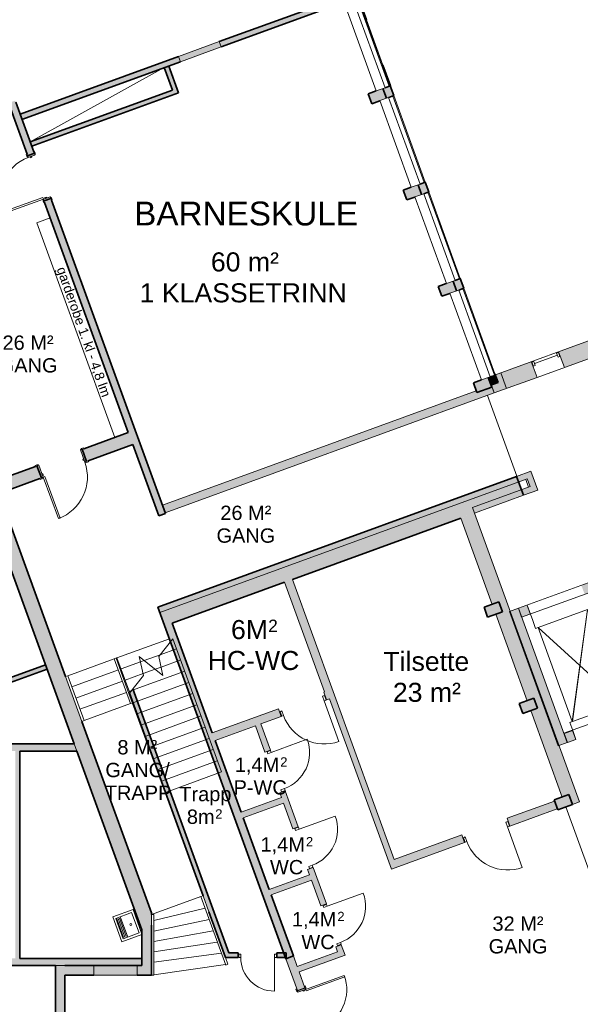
# Model space of a CAD drawing. Header units: millimetres. Extents: x -22273 to 76848, y -40640 to 35706.
# Tile 14 of 21: x 22301 to 34066, y 3287 to 23942. Entities that reach past the tile are written whole.
import ezdxf

# ---------------------------------------------------------------- set-up
doc = ezdxf.new("R2010")
doc.units = ezdxf.units.MM
for name, color, linetype, lineweight in [('A-DETL', 90, 'Continuous', 9), ('A-DETL-THIN', 151, 'Continuous', 9), ('A-DOOR', 31, 'Continuous', 9), ('A-DOOR-FRAM', 31, 'Continuous', 9), ('A-FLOR', 192, 'Continuous', 9), ('A-FLOR-HRAL', 11, 'Continuous', 9), ('A-FLOR-HRAL-MBND', 5, 'Continuous', 9), ('A-GENM', 13, 'Continuous', 9), ('A-GLAZ', 151, 'Continuous', 9), ('A-WALL', 113, 'Continuous', 9), ('A-WALL-PATT', 111, 'Continuous', 9), ('G-ANNO-TEXT', 231, 'Continuous', 9), ('I-WALL', 2, 'Continuous', 9), ('P-SANR-FIXT', 6, 'Continuous', 9), ('S-COLS', 52, 'Continuous', 9), ('S-STRS', 31, 'Continuous', 9), ('S-STRS-MBND', 31, 'Continuous', 9)]:
    doc.layers.add(name, color=color, linetype=linetype, lineweight=lineweight)
doc.styles.add('Arial', font='arial.ttf', dxfattribs={"height": 400})
doc.styles.add('Arial_1', font='arial.ttf', dxfattribs={"height": 500})
doc.styles.add('Arial_2', font='arial.ttf', dxfattribs={"height": 259.956356})
doc.styles.add('Arial_3', font='arial.ttf', dxfattribs={"height": 300})
doc.styles.add('Arial_4', font='arial.ttf', dxfattribs={"height": 194.967267})
doc.styles.add('Arial_5', font='arial.ttf', dxfattribs={"height": 200})

# ---------------------------------------------------------------- blocks, each defined once
blk = doc.blocks.new('Innerdør Slett _Diplomat_ - 8x21-505351-1_0 første etg_hele_anlegget_m_funksjoner_m_rom')
at = {"layer": 'A-DOOR', "color": 55}
for p, q in [((-300, 756), (-300, 50)), ((-342, 50), (-342, -17)), ((-300, 50), (-342, 50)), ((-300, 50), (-300, -17)), ((406, -17), (406, 50)), ((448, 50), (406, 50)), ((448, -17), (448, 50)), ((-342, -17), (-300, -17)), ((406, -17), (448, -17))]:
    blk.add_line(p, q, dxfattribs=at)
blk.add_arc((-300, 50), 706, 360, 90, dxfattribs=at)
blk = doc.blocks.new('Railing - Railing-407977-1_0 første etg_hele_anlegget_m_funksjoner_m_rom')
at = {"layer": 'A-FLOR-HRAL', "color": 55}
for p, q in [((26102, 5547), (26149, 5564)), ((26625, 4110), (26102, 5547)), ((26273, 5225), (26149, 5564)), ((26672, 4128), (26621, 4269)), ((26672, 4128), (26625, 4110))]:
    blk.add_line(p, q, dxfattribs=at)
blk = doc.blocks.new('Railing - Railing-407981-1_0 første etg_hele_anlegget_m_funksjoner_m_rom')
at = {"layer": 'A-FLOR-HRAL', "color": 55}
for p, q in [((25067, 5170), (25118, 5170)), ((25067, 4948), (25067, 5170)), ((25118, 3900), (25118, 5170)), ((25118, 3900), (25067, 3900))]:
    blk.add_line(p, q, dxfattribs=at)
blk = doc.blocks.new('Railing - Railing-408374-1_0 første etg_hele_anlegget_m_funksjoner_m_rom')
at = {"layer": 'A-FLOR-HRAL', "color": 55}
for p, q in [((24286, 10535), (24334, 10552)), ((24628, 9595), (24286, 10535)), ((24676, 9613), (24603, 9812)), ((24676, 9613), (24628, 9595))]:
    blk.add_line(p, q, dxfattribs=at)
blk = doc.blocks.new('Railing - Railing-408378-1_0 første etg_hele_anlegget_m_funksjoner_m_rom')
at = {"layer": 'A-FLOR-HRAL', "color": 55}
for p, q in [((23263, 10162), (23310, 10180)), ((23605, 9223), (23263, 10162)), ((23653, 9240), (23310, 10180)), ((23653, 9240), (23605, 9223))]:
    blk.add_line(p, q, dxfattribs=at)
blk = doc.blocks.new('Railing - Railing-409155-1_0 første etg_hele_anlegget_m_funksjoner_m_rom')
at = {"layer": 'A-FLOR-HRAL', "color": 55}
for p, q in [((24325, 10549), (24343, 10556)), ((24325, 10549), (24595, 9809)), ((24343, 10556), (24611, 9821)), ((24595, 9809), (24603, 9812)), ((24595, 9809), (24603, 9812)), ((24595, 9809), (24603, 9812)), ((24595, 9809), (24603, 9812)), ((24603, 9812), (24611, 9821)), ((24603, 9812), (24611, 9821)), ((24603, 9812), (24611, 9821)), ((24603, 9812), (24611, 9821))]:
    blk.add_line(p, q, dxfattribs=at)
at = {"layer": 'A-FLOR-HRAL-MBND', "color": 55}
for p, q in [((24595, 9809), (25352, 7730)), ((24595, 9809), (25352, 7730)), ((24595, 9809), (25352, 7730)), ((24595, 9809), (25352, 7730)), ((24611, 9821), (25369, 7737)), ((24611, 9821), (25369, 7737)), ((24611, 9821), (25369, 7737)), ((24611, 9821), (25369, 7737)), ((25369, 7737), (25352, 7730)), ((25369, 7737), (25352, 7730)), ((25369, 7737), (25352, 7730)), ((25369, 7737), (25352, 7730))]:
    blk.add_line(p, q, dxfattribs=at)
blk = doc.blocks.new('Vindu 2 felt med åpning side - 193x212-V3-1_0 første etg_hele_anlegget_m_funksjoner_m_rom')
at = {"layer": 'A-GLAZ', "color": 55}
for p, q in [((-1009, 23), (925, 23)), ((-1009, -175), (-1009, 23)), ((-1007, 115), (923, 115)), ((-1007, 23), (-1007, 115)), ((923, 115), (923, 23)), ((925, 23), (925, -175)), ((925, -175), (-1009, -175))]:
    blk.add_line(p, q, dxfattribs=at)
blk = doc.blocks.new('M_Concrete-Rectangular-Column - 220x330-535287-1_0 første etg_hele_anlegget_m_funksjoner_m_rom')
at = {"layer": 'S-COLS'}
blk.add_hatch(color=9, dxfattribs=at).paths.add_polyline_path([(110, -165), (110, 165), (-110, 165), (-110, -165)])
at = {"layer": 'S-COLS', "color": 8, "lineweight": 35}
for p, q in [((110, 165), (-110, 165)), ((-110, 165), (-110, -165)), ((110, -165), (110, 165)), ((-110, -165), (110, -165))]:
    blk.add_line(p, q, dxfattribs=at)
blk = doc.blocks.new('M_Concrete-Rectangular-Column - 220x330-537413-1_0 første etg_hele_anlegget_m_funksjoner_m_rom')
at = {"layer": 'S-COLS'}
blk.add_hatch(color=9, dxfattribs=at).paths.add_polyline_path([(110, -165), (110, 165), (-108, 165), (-110, -165), (75, -165)])
at = {"layer": 'S-COLS', "color": 8, "lineweight": 35}
for p, q in [((-110, 15), (-110, -165)), ((110, 165), (-108, 165)), ((110, -165), (110, 165)), ((-110, -165), (110, -165))]:
    blk.add_line(p, q, dxfattribs=at)
blk = doc.blocks.new('M_Concrete-Rectangular-Column - 220x330-V19-1_0 første etg_hele_anlegget_m_funksjoner_m_rom')
at = {"layer": 'S-COLS'}
blk.add_hatch(color=9, dxfattribs=at).paths.add_polyline_path([(110, -165), (108, 165), (-108, 165), (-110, -165)])
at = {"layer": 'S-COLS', "color": 8, "lineweight": 35}
for p, q in [((-110, 15), (-110, -165)), ((108, 165), (-108, 165)), ((110, -165), (110, 15)), ((-110, -165), (110, -165))]:
    blk.add_line(p, q, dxfattribs=at)
blk = doc.blocks.new('Sanitærutstyr Skyllekar - Middels-571075-1_0 første etg_hele_anlegget_m_funksjoner_m_rom')
at = {"layer": 'P-SANR-FIXT', "color": 55}
for p, q in [((-183, 436), (-183, -15)), ((372, 436), (-183, 436)), ((372, -19), (372, 436)), ((-133, 386), (322, 386)), ((-133, 31), (-133, 386)), ((-133, 285), (322, 285)), ((302, 368), (-113, 368)), ((302, 340), (-113, 340)), ((302, 312), (-113, 312)), ((-113, 285), (302, 285)), ((322, 386), (322, 31)), ((322, 31), (-133, 31)), ((-175, -19), (372, -19))]:
    blk.add_line(p, q, dxfattribs=at)
blk.add_circle((94, 133), 20, dxfattribs=at)
blk = doc.blocks.new('Elevator-Center - 1_1 x 2_1 båreheis-1585058-1_0 første etg_hele_anlegget_m_funksjoner_m_rom')
at = {"layer": 'A-GENM', "color": 7}
for p, q in [((-705, -278), (-705, -100)), ((507, -278), (507, -100)), ((-649, -278), (-705, -278)), ((-649, -2378), (-649, -278)), ((-649, -278), (451, -2378)), ((-649, -2378), (451, -278)), ((451, -278), (451, -2378)), ((451, -278), (507, -278)), ((451, -2378), (-649, -2378))]:
    blk.add_line(p, q, dxfattribs=at)
blk = doc.blocks.new('Vindu 2 felt med åpning side - 193x212-V38-1_0 første etg_hele_anlegget_m_funksjoner_m_rom')
at = {"layer": 'A-GLAZ', "color": 7}
for p, q in [((-1009, 23), (925, 23)), ((-1009, -175), (-1009, 23)), ((-1007, 115), (923, 115)), ((-1007, 23), (-1007, 115)), ((923, 115), (923, 23)), ((925, 23), (925, -175)), ((925, -175), (-1009, -175))]:
    blk.add_line(p, q, dxfattribs=at)
blk = doc.blocks.new('M_Door_ID_Sgl_3 - 1010 x 2110mm-1774908-1_0 første etg_hele_anlegget_m_funksjoner_m_rom')
at = {"layer": 'A-DOOR'}
h = blk.add_hatch(color=7, dxfattribs=at)
h.paths.add_polyline_path([(540, 155), (500, 155), (474, 141), (470, 135), (540, 135), (540, 140)])
h.paths.add_polyline_path([(-500, 155), (-540, 155), (-540, 135), (-470, 135), (-474, 141), (-491, 150)])
h = blk.add_hatch(color=7, dxfattribs=at)
h.paths.add_polyline_path([(540, -135), (470, -135), (474, -141), (500, -155), (540, -155)])
h.paths.add_polyline_path([(-470, -135), (-540, -135), (-540, -155), (-500, -155), (-474, -141)])
at = {"layer": 'A-DOOR-FRAM'}
h = blk.add_hatch(color=7, dxfattribs=at)
h.paths.add_polyline_path([(497, 135), (465, 135), (465, -135), (497, -135), (497, 123)])
h.paths.add_polyline_path([(-465, 135), (-497, 135), (-497, -135), (-465, -135), (-465, 103)])
h = blk.add_hatch(color=7, dxfattribs=at)
h.paths.add_polyline_path([(465, 95), (446, 95), (446, 63), (465, 63)])
h.paths.add_polyline_path([(-446, 95), (-465, 95), (-465, 63), (-446, 63), (-446, 88)])
at = {"layer": 'A-DOOR', "color": 7}
for p, q in [((425, 1061), (425, 135)), ((463, 1061), (425, 1061)), ((425, 1061), (463, 1061)), ((425, 135), (425, 1061)), ((463, 135), (463, 1061)), ((463, 1061), (463, 135)), ((-500, 155), (-540, 155)), ((-540, 155), (-540, 135)), ((-540, 135), (-470, 135)), ((-474, 141), (-500, 155)), ((425, 135), (463, 135)), ((463, 135), (425, 135)), ((470, 135), (540, 135)), ((500, 155), (474, 141)), ((540, 155), (500, 155)), ((540, 135), (540, 155)), ((-540, -135), (-540, -155)), ((-470, -135), (-540, -135)), ((-540, -155), (-500, -155)), ((-500, -155), (-474, -141)), ((540, -135), (470, -135)), ((474, -141), (500, -155)), ((500, -155), (540, -155)), ((540, -155), (540, -135))]:
    blk.add_line(p, q, dxfattribs=at)
for centre, radius, start, end in [((463, 135), 926, 90, 180), ((-478, 134), 8.06, 7.125, 60.2551), ((-478, 134), 8.06, 7.125, 60.2551), ((478, 134), 8.06, 119.7449, 172.875), ((478, 134), 8.06, 119.7449, 172.875), ((-478, -134), 8.06, 299.7449, 352.875), ((-478, -134), 8.06, 299.7449, 352.875), ((478, -134), 8.06, 187.125, 240.2551), ((478, -134), 8.06, 187.125, 240.2551)]:
    blk.add_arc(centre, radius, start, end, dxfattribs=at)
at = {"layer": 'A-DOOR-FRAM', "color": 7}
for p, q in [((-465, 135), (-497, 135)), ((-497, 135), (-497, -135)), ((-465, -135), (-465, 135)), ((-446, 95), (-465, 95)), ((-465, 95), (-465, 63)), ((-465, 63), (-446, 63)), ((-446, 63), (-446, 95)), ((465, 95), (446, 95)), ((446, 95), (446, 63)), ((446, 63), (465, 63)), ((465, 135), (465, -135)), ((497, 135), (465, 135)), ((465, 63), (465, 95)), ((497, -135), (497, 135)), ((-497, -135), (-465, -135)), ((465, -135), (497, -135))]:
    blk.add_line(p, q, dxfattribs=at)
blk = doc.blocks.new('M_Door_ID_Sgl_3 - 1010 x 2110mm-1820094-1_0 første etg_hele_anlegget_m_funksjoner_m_rom')
at = {"layer": 'A-DOOR'}
h = blk.add_hatch(color=7, dxfattribs=at)
h.paths.add_polyline_path([(540, 75), (540, 95), (500, 95), (474, 81), (470, 75), (497, 75)])
h.paths.add_polyline_path([(-470, 75), (-474, 81), (-500, 95), (-540, 95), (-540, 75), (-497, 75)])
h = blk.add_hatch(color=7, dxfattribs=at)
h.paths.add_polyline_path([(540, -95), (540, -75), (470, -75), (474, -81), (500, -95), (533, -95)])
h.paths.add_polyline_path([(-470, -75), (-540, -75), (-540, -95), (-500, -95), (-474, -81)])
at = {"layer": 'A-DOOR-FRAM'}
h = blk.add_hatch(color=7, dxfattribs=at)
h.paths.add_polyline_path([(497, -75), (497, 75), (465, 75), (465, -75)])
h.paths.add_polyline_path([(-465, -75), (-465, 75), (-497, 75), (-497, -75)])
h = blk.add_hatch(color=7, dxfattribs=at)
h.paths.add_polyline_path([(465, -35), (465, -3), (446, -3), (446, -35), (457, -35)])
h.paths.add_polyline_path([(-446, -35), (-446, -3), (-465, -3), (-465, -35), (-450, -35)])
at = {"layer": 'A-DOOR', "color": 7}
for p, q in [((-540, 95), (-500, 95)), ((-540, 75), (-540, 95)), ((-470, 75), (-540, 75)), ((-500, 95), (-474, 81)), ((540, 75), (470, 75)), ((474, 81), (500, 95)), ((500, 95), (540, 95)), ((540, 95), (540, 75)), ((-540, -75), (-470, -75)), ((-540, -95), (-540, -75)), ((-500, -95), (-540, -95)), ((-474, -81), (-500, -95)), ((425, -75), (463, -75)), ((425, -1001), (425, -75)), ((463, -75), (425, -75)), ((425, -75), (425, -1001)), ((463, -75), (463, -1001)), ((463, -1001), (463, -75)), ((470, -75), (540, -75)), ((500, -95), (474, -81)), ((540, -95), (500, -95)), ((540, -75), (540, -95)), ((463, -1001), (425, -1001)), ((425, -1001), (463, -1001))]:
    blk.add_line(p, q, dxfattribs=at)
for centre, radius, start, end in [((-478, 74), 8.06, 7.125, 60.2551), ((-478, 74), 8.06, 7.125, 60.2551), ((478, 74), 8.06, 119.7449, 172.875), ((478, 74), 8.06, 119.7449, 172.875), ((-478, -74), 8.06, 299.7449, 352.875), ((-478, -74), 8.06, 299.7449, 352.875), ((463, -75), 926, 180, 270), ((478, -74), 8.06, 187.125, 240.2551), ((478, -74), 8.06, 187.125, 240.2551)]:
    blk.add_arc(centre, radius, start, end, dxfattribs=at)
at = {"layer": 'A-DOOR-FRAM', "color": 7}
for p, q in [((-497, 75), (-465, 75)), ((-497, -75), (-497, 75)), ((-465, 75), (-465, -75)), ((465, 75), (497, 75)), ((465, -75), (465, 75)), ((497, 75), (497, -75)), ((-465, -75), (-497, -75)), ((-465, -3), (-446, -3)), ((-465, -35), (-465, -3)), ((-446, -35), (-465, -35)), ((-446, -3), (-446, -35)), ((446, -3), (465, -3)), ((446, -35), (446, -3)), ((465, -35), (446, -35)), ((465, -3), (465, -35)), ((497, -75), (465, -75))]:
    blk.add_line(p, q, dxfattribs=at)
blk = doc.blocks.new('M_Door_ID_Dbl_2 - 1810 x 2110mm-1811969-1_0 første etg_hele_anlegget_m_funksjoner_m_rom')
at = {"layer": 'A-DOOR'}
h = blk.add_hatch(color=7, dxfattribs=at)
h.paths.add_polyline_path([(942, 85), (942, 105), (902, 105), (876, 91), (872, 85), (905, 85)])
h.paths.add_polyline_path([(-872, 85), (-876, 91), (-902, 105), (-942, 105), (-942, 85), (-897, 85)])
h = blk.add_hatch(color=7, dxfattribs=at)
h.paths.add_polyline_path([(942, -105), (942, -85), (872, -85), (876, -91), (902, -105), (935, -105)])
h.paths.add_polyline_path([(-872, -85), (-942, -85), (-942, -105), (-902, -105), (-876, -91)])
at = {"layer": 'A-DOOR-FRAM'}
h = blk.add_hatch(color=7, dxfattribs=at)
h.paths.add_polyline_path([(897, -85), (897, 85), (867, 85), (867, -85)])
h.paths.add_polyline_path([(-867, -85), (-867, 85), (-897, 85), (-897, -85)])
h = blk.add_hatch(color=7, dxfattribs=at)
h.paths.add_polyline_path([(867, 22), (867, 52), (848, 52), (848, 22)])
h.paths.add_polyline_path([(-848, 22), (-848, 52), (-867, 52), (-866, 22)])
at = {"layer": 'A-DOOR', "color": 7}
for p, q in [((-834, 947), (-864, 947)), ((-864, 947), (-864, 85)), ((-864, 947), (-864, 85)), ((-834, 947), (-864, 947)), ((-834, 85), (-834, 947)), ((-834, 85), (-834, 947)), ((864, 947), (834, 947)), ((834, 947), (834, 85)), ((834, 947), (864, 947)), ((834, 85), (834, 947)), ((864, 85), (864, 947)), ((864, 947), (864, 85)), ((-902, 105), (-942, 105)), ((-942, 105), (-942, 85)), ((-905, 85), (-872, 85)), ((-876, 91), (-902, 105)), ((-864, 85), (-834, 85)), ((-864, 85), (-834, 85)), ((834, 85), (864, 85)), ((864, 85), (834, 85)), ((872, 85), (905, 85)), ((902, 105), (876, 91)), ((942, 105), (902, 105)), ((942, 85), (942, 105)), ((-942, -85), (-942, -105)), ((-942, -105), (-902, -105)), ((-872, -85), (-905, -85)), ((-902, -105), (-876, -91)), ((905, -85), (872, -85)), ((876, -91), (902, -105)), ((902, -105), (942, -105)), ((942, -105), (942, -85))]:
    blk.add_line(p, q, dxfattribs=at)
for centre, radius, start, end in [((-864, 85), 863, 360, 90), ((864, 85), 862, 90, 180), ((-880, 84), 8.06, 7.125, 60.2551), ((880, 84), 8.06, 119.7449, 172.875), ((880, 84), 8.06, 146.3099, 172.875), ((-880, -84), 8.06, 299.7449, 352.875), ((-880, -84), 8.06, 326.3099, 352.875), ((880, -84), 8.06, 187.125, 240.2551)]:
    blk.add_arc(centre, radius, start, end, dxfattribs=at)
at = {"layer": 'A-DOOR-FRAM', "color": 7}
for p, q in [((-867, 85), (-897, 85)), ((-897, 85), (-897, -85)), ((-867, -85), (-867, 85)), ((-848, 52), (-867, 52)), ((-867, 52), (-867, 22)), ((-867, 22), (-848, 22)), ((-848, 22), (-848, 52)), ((848, 52), (848, 22)), ((867, 52), (848, 52)), ((848, 22), (867, 22)), ((897, 85), (867, 85)), ((867, 85), (867, -85)), ((867, 22), (867, 52)), ((897, -85), (897, 85)), ((-897, -85), (-867, -85)), ((867, -85), (897, -85))]:
    blk.add_line(p, q, dxfattribs=at)
blk = doc.blocks.new('Innerdør Slett _Diplomat_ - 9x21-1823393-1_0 første etg_hele_anlegget_m_funksjoner_m_rom')
at = {"layer": 'A-DOOR', "color": 7}
for p, q in [((-350, 867), (-350, 61)), ((-392, 61), (-392, -17)), ((-350, 61), (-392, 61)), ((-350, 61), (-350, -17)), ((456, -17), (456, 61)), ((498, 61), (456, 61)), ((498, -17), (498, 61)), ((-392, -17), (-350, -17)), ((456, -17), (498, -17))]:
    blk.add_line(p, q, dxfattribs=at)
blk.add_arc((-350, 61), 806, 360, 90, dxfattribs=at)
blk = doc.blocks.new('Innerdør Slett _Diplomat_ - 10x21-1778795-1_0 første etg_hele_anlegget_m_funksjoner_m_rom')
at = {"layer": 'A-DOOR', "color": 7}
for p, q in [((-400, 992), (-400, 86)), ((-442, 86), (-442, -17)), ((-400, 86), (-442, 86)), ((-400, 86), (-400, -17)), ((506, -17), (506, 86)), ((548, 86), (506, 86)), ((548, -17), (548, 86)), ((-442, -17), (-400, -17)), ((506, -17), (548, -17))]:
    blk.add_line(p, q, dxfattribs=at)
blk.add_arc((-400, 86), 906, 360, 90, dxfattribs=at)
blk = doc.blocks.new('Window_Rec1-Fixed - 6x21M-1977910-1_0 første etg_hele_anlegget_m_funksjoner_m_rom')
at = {"layer": 'A-GLAZ', "color": 7}
for p, q in [((-460, 170), (-500, 170)), ((-500, 170), (-500, 78)), ((-500, 78), (-460, 78)), ((-460, 110), (-460, 170)), ((-460, 170), (-460, 78)), ((50, 124), (-460, 124)), ((50, 170), (50, 78)), ((50, 170), (90, 170)), ((90, 78), (50, 78)), ((90, 170), (90, 78))]:
    blk.add_line(p, q, dxfattribs=at)

msp = doc.modelspace()

# ---------------------------------------------------------------- hatches: boundary and pattern name
at = {"layer": 'A-WALL-PATT'}
h = msp.add_hatch(color=9, dxfattribs=at)
h.paths.add_polyline_path([(31470, 18254), (31621, 18309), (31547, 18512), (31396, 18457), (31464, 18271)])
h.paths.add_polyline_path([(30735, 20274), (30885, 20329), (30811, 20532), (30661, 20477), (30729, 20291)])
h.paths.add_polyline_path([(29999, 22295), (30150, 22350), (30076, 22553), (29926, 22498), (29994, 22311)])
h.paths.add_polyline_path([(29261, 24323), (29412, 24378), (29341, 24573), (29190, 24518), (29258, 24332)])
h.paths.add_polyline_path([(28529, 26335), (28679, 26390), (28605, 26593), (28455, 26538), (28523, 26352)])
h.paths.add_polyline_path([(27793, 28356), (27944, 28411), (27870, 28614), (27720, 28559), (27787, 28372)])
h.paths.add_polyline_path([(27058, 30376), (27208, 30431), (27132, 30640), (26841, 30534), (26843, 30530), (26984, 30581), (27052, 30393)])
h.paths.add_polyline_path([(26179, 32352), (26471, 32458), (26469, 32462), (26178, 32356)])
h = msp.add_hatch(color=9, dxfattribs=at)
h.paths.add_polyline_path([(25218, 13532), (25359, 13583), (22954, 20191), (22814, 20138), (25200, 13583)])
h.paths.add_polyline_path([(22468, 21089), (22608, 21143), (22207, 22245), (22067, 22191), (22456, 21122)])
h.paths.add_polyline_path([(21578, 23532), (21719, 23584), (21195, 25025), (21054, 24973), (21560, 23584)])
h = msp.add_hatch(color=9, dxfattribs=at)
h.paths.add_polyline_path([(30075, 22555), (30082, 22557), (29924, 22989), (29918, 22987), (30056, 22606)])
h.paths.add_polyline_path([(29572, 23936), (29579, 23938), (29418, 24380), (29412, 24378), (29572, 23938)])
h = msp.add_hatch(color=9, dxfattribs=at)
h.paths.add_polyline_path([(22350, 21850), (25677, 23061), (25636, 23173), (22309, 21963)])
h.paths.add_polyline_path([(26532, 23372), (28938, 24247), (28897, 24360), (26491, 23485)])
for color, points in [(7, [(29918, 22987), (29924, 22989), (29579, 23938), (29572, 23936), (29779, 23367)]), (7, [(25677, 23061), (26532, 23372), (26491, 23485), (25636, 23173)]), (9, [(25539, 22372), (25633, 22406), (25428, 22970), (25334, 22936), (25527, 22406)]), (9, [(22556, 21286), (25539, 22372), (25505, 22466), (22521, 21380)]), (7, [(32261, 16111), (32520, 16206), (32399, 16536), (32141, 16440), (32206, 16261)]), (9, [(32191, 16273), (32341, 16328), (32274, 16512), (32256, 16505), (32263, 16487), (32132, 16437), (32177, 16313)]), (7, [(25354, 13597), (31927, 15990), (31869, 16152), (25295, 13759)]), (7, [(31927, 15990), (32260, 16111), (32201, 16273), (32193, 16270), (32206, 16232), (31896, 16119), (31882, 16157), (31869, 16152), (31880, 16119)]), (7, [(25243, 11504), (33071, 14353), (33028, 14470), (25201, 11621)]), (9, [(25344, 11226), (32871, 13966), (32728, 14360), (25201, 11621), (25323, 11284)]), (7, [(33056, 14033), (33172, 14075), (33071, 14353), (32954, 14311), (33040, 14075)]), (9, [(22801, 10524), (23093, 10630), (21818, 14132), (21526, 14026), (22641, 10964)]), (7, [(31847, 13593), (33056, 14033), (33013, 14149), (31805, 13709)]), (7, [(33902, 7480), (34052, 7535), (31847, 13593), (31556, 13487), (32215, 11676), (32356, 11727), (32431, 11521), (32290, 11469), (32950, 9656), (33091, 9707), (33166, 9500), (33025, 9449), (33687, 7636), (33827, 7687), (33898, 7492)]), (7, [(28700, 9839), (28862, 9898), (28024, 12201), (27862, 12142), (28694, 9856)]), (7, [(33604, 8711), (33792, 8779), (32768, 11597), (32580, 11529), (33482, 9047)]), (9, [(27886, 4244), (28045, 4302), (25504, 11284), (25344, 11226), (27691, 4778)]), (9, [(22971, 10056), (23263, 10162), (23093, 10630), (22801, 10524)]), (9, [(22032, 10007), (22877, 10315), (22843, 10408), (21998, 10101)]), (9, [(26584, 4369), (26691, 4369), (24676, 9903), (24603, 9812), (26436, 4778)]), (7, [(30047, 6286), (30161, 6327), (28862, 9898), (28747, 9856), (30032, 6327)]), (7, [(26401, 8820), (27247, 9127), (27188, 9289), (26342, 8981)]), (9, [(22207, 4250), (22307, 4250), (22307, 8600), (22207, 8600), (22207, 6800)]), (7, [(26990, 7201), (27836, 7509), (27794, 7624), (26949, 7316), (26970, 7256)]), (7, [(27579, 5583), (28425, 5891), (28383, 6006), (27538, 5698)]), (9, [(25067, 3900), (25067, 5206), (24867, 4849), (24867, 3900)]), (7, [(28168, 3965), (29014, 4273), (28972, 4388), (28126, 4080)]), (7, [(28128, 3577), (28288, 3635), (28045, 4302), (27886, 4244), (27987, 3965)]), (7, [(23857, 3900), (24767, 3900), (24767, 4100), (23857, 4100)])]:
    msp.add_hatch(color=color, dxfattribs=at).paths.add_polyline_path(points)
h = msp.add_hatch(color=7, dxfattribs=at)
h.paths.add_polyline_path([(32520, 16206), (32780, 16300), (32659, 16631), (32399, 16536), (32485, 16300)])
h.paths.add_polyline_path([(37948, 18181), (38647, 18436), (38455, 18740), (37827, 18512), (37900, 18313)])
h = msp.add_hatch(color=7, dxfattribs=at)
h.paths.add_polyline_path([(32780, 16300), (33158, 16438), (33037, 16769), (32659, 16631)])
h.paths.add_polyline_path([(33731, 16646), (34364, 16877), (34244, 17208), (33611, 16977), (33647, 16877)])
h.paths.add_polyline_path([(34938, 17086), (35635, 17339), (35514, 17670), (34817, 17416), (34907, 17171)])
h.paths.add_polyline_path([(36208, 17548), (36772, 17753), (36651, 18084), (36088, 17879)])
h.paths.add_polyline_path([(37345, 17962), (37948, 18181), (37827, 18512), (37225, 18293)])
h = msp.add_hatch(color=9, dxfattribs=at)
h.paths.add_polyline_path([(21864, 14005), (22757, 14330), (22662, 14583), (21772, 14259), (21818, 14132)])
h.paths.add_polyline_path([(23706, 14676), (24674, 15028), (24581, 15282), (23613, 14930), (23701, 14688)])
h = msp.add_hatch(color=7, dxfattribs=at)
h.paths.add_polyline_path([(32835, 11409), (33017, 11475), (32949, 11663), (32767, 11597)])
h.paths.add_polyline_path([(34157, 11890), (34340, 11957), (34271, 12145), (34088, 12078)])
h = msp.add_hatch(color=9, dxfattribs=at)
h.paths.add_polyline_path([(26758, -348), (27050, -242), (26906, 153), (26614, 47), (26720, -242)])
h.paths.add_polyline_path([(24867, 4849), (25067, 5206), (23263, 10162), (22971, 10056), (24831, 4949)])
h = msp.add_hatch(color=7, dxfattribs=at)
h.paths.add_polyline_path([(27247, 9127), (27790, 9325), (27732, 9487), (27188, 9289), (27232, 9169)])
h.paths.add_polyline_path([(28739, 9671), (28806, 9695), (28747, 9856), (28681, 9832), (28731, 9695)])
h = msp.add_hatch(color=7, dxfattribs=at)
h.paths.add_polyline_path([(33794, 8779), (33975, 8845), (33906, 9033), (33725, 8967), (33770, 8845)])
h.paths.add_polyline_path([(35114, 9259), (35297, 9326), (35229, 9514), (35046, 9447)])
h = msp.add_hatch(color=7, dxfattribs=at)
h.paths.add_polyline_path([(29014, 4273), (29129, 4315), (29048, 4537), (28933, 4495), (28999, 4315)])
h.paths.add_polyline_path([(28622, 5350), (28737, 5392), (28459, 6154), (28344, 6113), (28607, 5392)])
h.paths.add_polyline_path([(28033, 6968), (28148, 7010), (27873, 7765), (27758, 7723), (28018, 7010)])
h.paths.add_polyline_path([(27447, 8578), (27562, 8620), (27362, 9169), (27247, 9127), (27432, 8620)])
h = msp.add_hatch(color=9, dxfattribs=at)
h.paths.add_polyline_path([(23502, 8600), (23447, 8750), (8889, 8750), (8889, 8600), (23447, 8600)])
h.paths.add_polyline_path([(7979, 8600), (7979, 8750), (7866, 8750), (7866, 8600)])
h = msp.add_hatch(color=7, dxfattribs=at)
h.paths.add_polyline_path([(30106, 6124), (31638, 6682), (31579, 6843), (30047, 6286)])
h.paths.add_polyline_path([(32587, 7027), (33583, 7390), (33525, 7551), (32529, 7189)])
h = msp.add_hatch(color=9, dxfattribs=at)
h.paths.add_polyline_path([(27698, 4269), (27896, 4269), (27896, 4369), (27698, 4369)])
h.paths.add_polyline_path([(26888, 4269), (26888, 4369), (26584, 4369), (26621, 4269), (26691, 4269)])
h = msp.add_hatch(color=9, dxfattribs=at)
h.paths.add_polyline_path([(17722, 4100), (17722, 4250), (17637, 4250), (17637, 4100)])
h.paths.add_polyline_path([(24867, 4100), (24867, 4250), (22112, 4250), (22112, 4100), (24190, 4100)])
h.paths.add_polyline_path([(19937, 4100), (21202, 4100), (21202, 4250), (19852, 4250), (19852, 4100)])
h.paths.add_polyline_path([(18737, 4100), (19042, 4100), (19042, 4250), (18532, 4250), (18532, 4100)])
h = msp.add_hatch(color=9, dxfattribs=at)
h.paths.add_polyline_path([(23252, -110), (23252, 1095), (23052, 1095), (23052, -110), (23152, -110)])
h.paths.add_polyline_path([(23252, 2905), (23252, 4100), (23052, 4100), (23052, 2905)])
h = msp.add_hatch(color=9, dxfattribs=at)
h.paths.add_polyline_path([(23252, 3900), (23857, 3900), (23857, 4100), (23252, 4100)])
h.paths.add_polyline_path([(24867, 3900), (24867, 4100), (24767, 4100), (24767, 3900)])

# ---------------------------------------------------------------- linework, layer by layer
at = {"layer": 'A-DETL'}
for p, q in [((22661, 19680), (22943, 19783)), ((24299, 15179), (22661, 19680)), ((24581, 15282), (24299, 15179)), ((33067, 11340), (32950, 11659)), ((33180, 11192), (34214, 11568)), ((34214, 11568), (33899, 9219)), ((33127, 11173), (33067, 11340)), ((33180, 11192), (33127, 11173)), ((33898, 9219), (33180, 11192)), ((34932, 9595), (33180, 11192)), ((33899, 9218), (34932, 9595)), ((33899, 9219), (33845, 9200)), ((33845, 9200), (33906, 9032)), ((33906, 9032), (33975, 8844))]:
    msp.add_line(p, q, dxfattribs=at)
at = {"layer": 'A-DETL-THIN'}
for p, q in [((22521, 21380), (25334, 22936)), ((33902, 9030), (33971, 8840))]:
    msp.add_line(p, q, dxfattribs=at)
at = {"layer": 'A-FLOR', "color": 55}
for p, q in [((32737, 14364), (32120, 16060)), ((32792, 14214), (32780, 14247)), ((32782, 14210), (32792, 14214)), ((23310, 10180), (24286, 10535))]:
    msp.add_line(p, q, dxfattribs=at)
at = {"layer": 'A-FLOR', "color": 7}
for p, q in [((35229, 9514), (33722, 8973)), ((33761, 7429), (34615, 5082))]:
    msp.add_line(p, q, dxfattribs=at)
at = {"layer": 'A-WALL', "color": 8, "lineweight": 35}
for p, q in [((23447, 8750), (16843, 26893)), ((29418, 24380), (29579, 23938)), ((28897, 24360), (26491, 23485)), ((26532, 23372), (28938, 24247)), ((25636, 23173), (22309, 21963)), ((22350, 21850), (25677, 23061)), ((25505, 22466), (25334, 22936)), ((25428, 22970), (25633, 22406)), ((29924, 22989), (30082, 22557)), ((29971, 22514), (30076, 22553)), ((30082, 22557), (30075, 22555)), ((30076, 22553), (30150, 22350)), ((22521, 21380), (25505, 22466)), ((25633, 22406), (22556, 21286)), ((30045, 22311), (30150, 22350)), ((22078, 22160), (22456, 21122)), ((22597, 21173), (22219, 22212)), ((22468, 21089), (22609, 21140)), ((30706, 20494), (30811, 20532)), ((30885, 20329), (30811, 20532)), ((30780, 20291), (30885, 20329)), ((22813, 20140), (22954, 20191)), ((24581, 15282), (22825, 20107)), ((25359, 13583), (22966, 20158)), ((31441, 18474), (31547, 18512)), ((31547, 18512), (31621, 18309)), ((31515, 18271), (31621, 18309)), ((32191, 16273), (32341, 16328)), ((32341, 16328), (32274, 16512)), ((24581, 15282), (23646, 14942)), ((23706, 14676), (23613, 14930)), ((23739, 14688), (24674, 15028)), ((25218, 13532), (24674, 15028)), ((22631, 14572), (21772, 14259)), ((22757, 14330), (22664, 14584)), ((21864, 14005), (22724, 14318)), ((25201, 11621), (32728, 14360)), ((32728, 14360), (32871, 13966)), ((23263, 10162), (21864, 14005)), ((25218, 13532), (25359, 13583)), ((31556, 13487), (28024, 12201)), ((27862, 12142), (25504, 11284)), ((27886, 4244), (25201, 11621)), ((25504, 11284), (26342, 8981)), ((22092, 10135), (22843, 10408)), ((22032, 10007), (22877, 10315)), ((24676, 9904), (26691, 4369)), ((26149, 5564), (24676, 9613)), ((25067, 5206), (23605, 9223)), ((23447, 8750), (18740, 8750)), ((26401, 8820), (26949, 7316)), ((22307, 4250), (22307, 8600)), ((22307, 8600), (23502, 8600)), ((24867, 4849), (23502, 8600)), ((26990, 7201), (27538, 5698)), ((27579, 5583), (28045, 4302)), ((25067, 5170), (25067, 5206)), ((26621, 4269), (26273, 5226)), ((24867, 4849), (24867, 4100)), ((25067, 3900), (25067, 4949)), ((26888, 4369), (26691, 4369)), ((26888, 4269), (26888, 4369)), ((27896, 4369), (27698, 4369)), ((27698, 4369), (27698, 4269)), ((27896, 4269), (27896, 4369)), ((24867, 4250), (22307, 4250)), ((26621, 4269), (26888, 4269)), ((27698, 4269), (27896, 4269)), ((28045, 4302), (27886, 4244)), ((22112, 4100), (23052, 4100)), ((23052, 4100), (23052, 2905)), ((23252, 4100), (24867, 4100)), ((23857, 4100), (23252, 4100)), ((24867, 4100), (24767, 4100)), ((23252, 2905), (23252, 3900)), ((23252, 3900), (23857, 3900)), ((24767, 3900), (25067, 3900))]:
    msp.add_line(p, q, dxfattribs=at)
at = {"layer": 'A-WALL', "color": 7}
for p, q in [((29414, 24370), (30076, 22553)), ((29579, 23938), (29924, 22989)), ((25636, 23173), (26491, 23485)), ((25677, 23061), (26532, 23372)), ((38455, 18740), (32263, 16487)), ((33158, 16438), (38308, 18313)), ((33611, 16977), (33731, 16646)), ((33037, 16769), (33158, 16438)), ((32399, 16536), (32520, 16206)), ((32141, 16440), (32261, 16111)), ((33158, 16438), (32261, 16111)), ((32871, 13966), (31847, 13593)), ((31556, 13487), (32215, 11676)), ((34052, 7535), (31847, 13593)), ((32290, 11469), (32950, 9656)), ((33025, 9449), (33686, 7635)), ((34052, 7535), (33902, 7480)), ((27886, 4244), (28128, 3577)), ((28126, 4080), (28045, 4302)), ((24767, 4100), (23857, 4100)), ((28288, 3635), (28168, 3965)), ((23857, 3900), (24767, 3900)), ((28128, 3577), (28288, 3635))]:
    msp.add_line(p, q, dxfattribs=at)
at = {"layer": 'A-WALL', "color": 55}
for p, q in [((29572, 23936), (29579, 23938)), ((26491, 23485), (26532, 23372)), ((25677, 23061), (25636, 23173)), ((29924, 22989), (29918, 22987)), ((30056, 22548), (30075, 22555)), ((30150, 22350), (30811, 20532)), ((30885, 20329), (31547, 18512)), ((31621, 18309), (32274, 16512)), ((32256, 16505), (32274, 16512)), ((32979, 14137), (32920, 14299)), ((23447, 8750), (23502, 8600)), ((23252, 4100), (23052, 4100)), ((23857, 3900), (23857, 4100)), ((24767, 4100), (24767, 3900))]:
    msp.add_line(p, q, dxfattribs=at)
at = {"layer": 'I-WALL', "color": 7}
for p, q in [((25295, 13759), (31882, 16157)), ((25354, 13597), (32260, 16111)), ((32201, 16273), (32193, 16270)), ((32201, 16273), (32260, 16111)), ((32728, 14360), (33028, 14470)), ((33028, 14470), (33172, 14075)), ((32954, 14311), (25243, 11504)), ((33013, 14149), (32954, 14311)), ((31805, 13709), (33013, 14149)), ((33172, 14075), (32871, 13966)), ((31805, 13709), (31847, 13593)), ((30161, 6327), (28024, 12201)), ((32767, 11597), (34459, 12213)), ((28700, 9839), (27862, 12142)), ((34340, 11957), (32835, 11409)), ((25201, 11621), (25243, 11504)), ((32768, 11597), (32580, 11529)), ((32767, 11597), (32835, 11409)), ((33792, 8779), (32768, 11597)), ((33017, 11475), (32949, 11663)), ((32580, 11529), (33604, 8711)), ((28700, 9839), (28681, 9832)), ((28681, 9832), (28739, 9671)), ((28739, 9671), (28806, 9695)), ((28806, 9695), (30106, 6124)), ((27732, 9487), (26342, 8981)), ((27362, 9169), (27790, 9325)), ((27790, 9325), (27732, 9487)), ((26401, 8820), (27247, 9127)), ((27247, 9127), (27447, 8578)), ((27562, 8620), (27362, 9169)), ((33906, 9033), (33725, 8967)), ((33725, 8967), (33794, 8779)), ((33975, 8845), (33906, 9033)), ((33604, 8711), (33792, 8779)), ((33794, 8779), (33975, 8845)), ((27447, 8578), (27562, 8620)), ((27873, 7765), (27758, 7723)), ((27758, 7723), (27794, 7624)), ((28148, 7010), (27873, 7765)), ((27794, 7624), (26949, 7316)), ((26990, 7201), (27836, 7509)), ((27836, 7509), (28033, 6968)), ((33525, 7551), (32529, 7189)), ((32587, 7027), (33583, 7390)), ((32529, 7189), (32587, 7027)), ((28033, 6968), (28148, 7010)), ((31579, 6843), (30161, 6327)), ((31638, 6682), (31579, 6843)), ((30106, 6124), (31638, 6682)), ((28383, 6006), (27538, 5698)), ((28459, 6154), (28344, 6113)), ((28344, 6113), (28383, 6006)), ((28737, 5392), (28459, 6154)), ((27579, 5583), (28425, 5891)), ((28425, 5891), (28622, 5350)), ((28622, 5350), (28737, 5392)), ((28972, 4388), (28126, 4080)), ((29048, 4537), (28933, 4495)), ((28933, 4495), (28972, 4388)), ((29129, 4315), (29048, 4537)), ((28168, 3965), (29129, 4315))]:
    msp.add_line(p, q, dxfattribs=at)
at = {"layer": 'S-STRS', "color": 55}
for p, q in [((24343, 10556), (25443, 10956)), ((25517, 10956), (25219, 10583)), ((24286, 10535), (23310, 10180)), ((25308, 10186), (24812, 10582)), ((24812, 10582), (24902, 10186)), ((24917, 10498), (25248, 10619)), ((25219, 10583), (25308, 10186)), ((24429, 10321), (24838, 10470)), ((25146, 10316), (25269, 10360)), ((24372, 10300), (23396, 9945)), ((24514, 10086), (24893, 10224)), ((24902, 10186), (24603, 9812)), ((24457, 10065), (23481, 9710)), ((24543, 9830), (23567, 9475)), ((24600, 9851), (24648, 9868)), ((24602, 9815), (24603, 9812)), ((24628, 9595), (23653, 9240)), ((26102, 5547), (25067, 5170)), ((26191, 5302), (25118, 5042)), ((26277, 5066), (25118, 4824)), ((26363, 4830), (25118, 4606)), ((26449, 4594), (25118, 4388)), ((26534, 4358), (25118, 4170)), ((26621, 4120), (25118, 3907))]:
    msp.add_line(p, q, dxfattribs=at)
at = {"layer": 'S-STRS-MBND', "color": 55}
for p, q in [((25517, 10956), (26535, 8161)), ((25248, 10619), (25594, 10745)), ((24838, 10470), (24917, 10498)), ((25269, 10360), (25680, 10510)), ((24648, 9868), (25765, 10275)), ((24893, 10224), (25146, 10316)), ((24676, 9613), (25851, 10040)), ((24603, 9812), (25360, 7733)), ((24762, 9378), (25936, 9805)), ((24847, 9143), (26022, 9570)), ((24933, 8908), (26107, 9335)), ((25018, 8673), (26193, 9100)), ((25104, 8438), (26278, 8865)), ((25189, 8203), (26364, 8631)), ((25275, 7968), (26449, 8396)), ((25360, 7733), (26535, 8161))]:
    msp.add_line(p, q, dxfattribs=at)

# ---------------------------------------------------------------- block references
at = {"layer": 'A-DOOR', "color": 7}
for name, p, rotation in [('M_Door_ID_Sgl_3 - 1010 x 2110mm-1820094-1_0 første etg_hele_anlegget_m_funksjoner_m_rom', (22711, 20640), 289.9999999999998), ('M_Door_ID_Sgl_3 - 1010 x 2110mm-1774908-1_0 første etg_hele_anlegget_m_funksjoner_m_rom', (23185, 14630), 199.9999999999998), ('Innerdør Slett _Diplomat_ - 10x21-1778795-1_0 første etg_hele_anlegget_m_funksjoner_m_rom', (28286, 9597), 200.0000000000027), ('Innerdør Slett _Diplomat_ - 9x21-1823393-1_0 første etg_hele_anlegget_m_funksjoner_m_rom', (27642, 8221), 289.9999958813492), ('Innerdør Slett _Diplomat_ - 9x21-1823393-1_0 første etg_hele_anlegget_m_funksjoner_m_rom', (28228, 6611), 289.9999958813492), ('Innerdør Slett _Diplomat_ - 10x21-1778795-1_0 første etg_hele_anlegget_m_funksjoner_m_rom', (32134, 6954), 200.0000955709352), ('Innerdør Slett _Diplomat_ - 9x21-1823393-1_0 første etg_hele_anlegget_m_funksjoner_m_rom', (28817, 4993), 289.9999958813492), ('M_Door_ID_Dbl_2 - 1810 x 2110mm-1811969-1_0 første etg_hele_anlegget_m_funksjoner_m_rom', (28518, 2756), 289.9999999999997)]:
    msp.add_blockref(name, p, dxfattribs=dict(at, rotation=rotation))
at = {"layer": 'A-DOOR', "color": 55, "rotation": 180}
msp.add_blockref('Innerdør Slett _Diplomat_ - 8x21-505351-1_0 første etg_hele_anlegget_m_funksjoner_m_rom', (27346, 4319), dxfattribs=at)
at = {"layer": 'A-FLOR-HRAL', "color": 55}
for name in ['Railing - Railing-408374-1_0 første etg_hele_anlegget_m_funksjoner_m_rom', 'Railing - Railing-409155-1_0 første etg_hele_anlegget_m_funksjoner_m_rom', 'Railing - Railing-408378-1_0 første etg_hele_anlegget_m_funksjoner_m_rom', 'Railing - Railing-407977-1_0 første etg_hele_anlegget_m_funksjoner_m_rom', 'Railing - Railing-407981-1_0 første etg_hele_anlegget_m_funksjoner_m_rom']:
    msp.add_blockref(name, (0, 0), dxfattribs=at)
at = {"layer": 'A-GENM', "color": 7, "rotation": 199.977352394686}
msp.add_blockref('Elevator-Center - 1_1 x 2_1 båreheis-1585058-1_0 første etg_hele_anlegget_m_funksjoner_m_rom', (34417, 9112), dxfattribs=at)
at = {"layer": 'A-GLAZ', "color": 7}
for name, p, rotation in [('Vindu 2 felt med åpning side - 193x212-V38-1_0 første etg_hele_anlegget_m_funksjoner_m_rom', (29633, 23375), 289.9999999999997), ('Window_Rec1-Fixed - 6x21M-1977910-1_0 første etg_hele_anlegget_m_funksjoner_m_rom', (33580, 16769), 19.99999999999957)]:
    msp.add_blockref(name, p, dxfattribs=dict(at, rotation=rotation))
at = {"layer": 'A-GLAZ', "color": 55, "rotation": 289.9999999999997}
for p in [(30368, 21355), (31104, 19335), (31839, 17314)]:
    msp.add_blockref('Vindu 2 felt med åpning side - 193x212-V3-1_0 første etg_hele_anlegget_m_funksjoner_m_rom', p, dxfattribs=at)
at = {"layer": 'P-SANR-FIXT', "color": 55, "rotation": 109.9999999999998}
msp.add_blockref('Sanitærutstyr Skyllekar - Middels-571075-1_0 første etg_hele_anlegget_m_funksjoner_m_rom', (24790, 4919), dxfattribs=at)
at = {"layer": 'S-COLS', "color": 55, "rotation": 290.0000000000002}
for name, p in [('M_Concrete-Rectangular-Column - 220x330-V19-1_0 første etg_hele_anlegget_m_funksjoner_m_rom', (29807, 22340)), ('M_Concrete-Rectangular-Column - 220x330-V19-1_0 første etg_hele_anlegget_m_funksjoner_m_rom', (30543, 20320)), ('M_Concrete-Rectangular-Column - 220x330-V19-1_0 første etg_hele_anlegget_m_funksjoner_m_rom', (31278, 18299)), ('M_Concrete-Rectangular-Column - 220x330-537413-1_0 første etg_hele_anlegget_m_funksjoner_m_rom', (32014, 16279)), ('M_Concrete-Rectangular-Column - 220x330-535287-1_0 første etg_hele_anlegget_m_funksjoner_m_rom', (32238, 11568)), ('M_Concrete-Rectangular-Column - 220x330-535287-1_0 første etg_hele_anlegget_m_funksjoner_m_rom', (32974, 9547)), ('M_Concrete-Rectangular-Column - 220x330-535287-1_0 første etg_hele_anlegget_m_funksjoner_m_rom', (33709, 7527))]:
    msp.add_blockref(name, p, dxfattribs=at)

# ---------------------------------------------------------------- texts
at = {"layer": 'G-ANNO-TEXT', "color": 7, "attachment_point": 1}
for s, insert, char_height, width, style in [('BARNESKULE', (24703, 20126), 500, 5659.91, 'Arial_1'), ('60 m²', (26314, 19061), 400, 1763.71, 'Arial'), ('1 KLASSETRINN ', (24819, 18412), 400, 5579.74, 'Arial'), ('26 M² ', (21941, 17317), 300, 1427, 'Arial_3'), ('GANG', (21862, 16841), 300, 1507.17, 'Arial_3'), ('26 M² ', (26512, 13747), 300, 1427, 'Arial_3'), ('GANG', (26432, 13270), 300, 1507.17, 'Arial_3'), ('2', (27516, 11356), 260, 256.54, 'Arial_2'), ('6M', (26736, 11348), 400, 945.99, 'Arial'), ('HC-WC', (26246, 10700), 400, 2389.03, 'Arial'), ('Tilsette', (29935, 10681), 400, 2244.72, 'Arial'), ('23 m²', (30133, 10032), 400, 1763.71, 'Arial'), ('8 M² ', (24352, 8829), 300, 1186.5, 'Arial_3'), ('2', (27769, 8469), 195, 192.41, 'Arial_4'), ('GANG/', (24100, 8352), 300, 1651.48, 'Arial_3'), ('1,4M', (26816, 8463), 300, 1154.43, 'Arial_3'), ('TRAPP', (24087, 7876), 300, 1683.54, 'Arial_3'), ('P-WC', (26790, 7987), 300, 1394.94, 'Arial_3'), ('Trapp', (25651, 7848), 300, 1298.73, 'Arial_3'), ('8m', (25810, 7372), 300, 721.52, 'Arial_3'), ('2', (26405, 7378), 195, 192.41, 'Arial_4'), ('1,4M', (27355, 6790), 300, 1154.43, 'Arial_3'), ('2', (28308, 6796), 195, 192.41, 'Arial_4'), ('WC', (27554, 6314), 300, 881.86, 'Arial_3'), ('1,4M', (28015, 5221), 300, 1154.43, 'Arial_3'), ('2', (28967, 5227), 195, 192.41, 'Arial_4'), ('32 M² ', (32223, 5130), 300, 1427, 'Arial_3'), ('WC', (28213, 4744), 300, 881.86, 'Arial_3'), ('GANG', (32143, 4654), 300, 1507.17, 'Arial_3')]:
    msp.add_mtext(s, dxfattribs=dict(at, insert=insert, char_height=char_height, width=width, style=style))
at = {"layer": 'G-ANNO-TEXT', "color": 7, "insert": (23263, 18780), "char_height": 200, "width": 3431.22, "attachment_point": 1, "rotation": 289.5024, "style": 'Arial_5'}
msp.add_mtext('garderobe 1. kl - 4,8 lm', dxfattribs=at)

doc.saveas('drawing.dxf')
